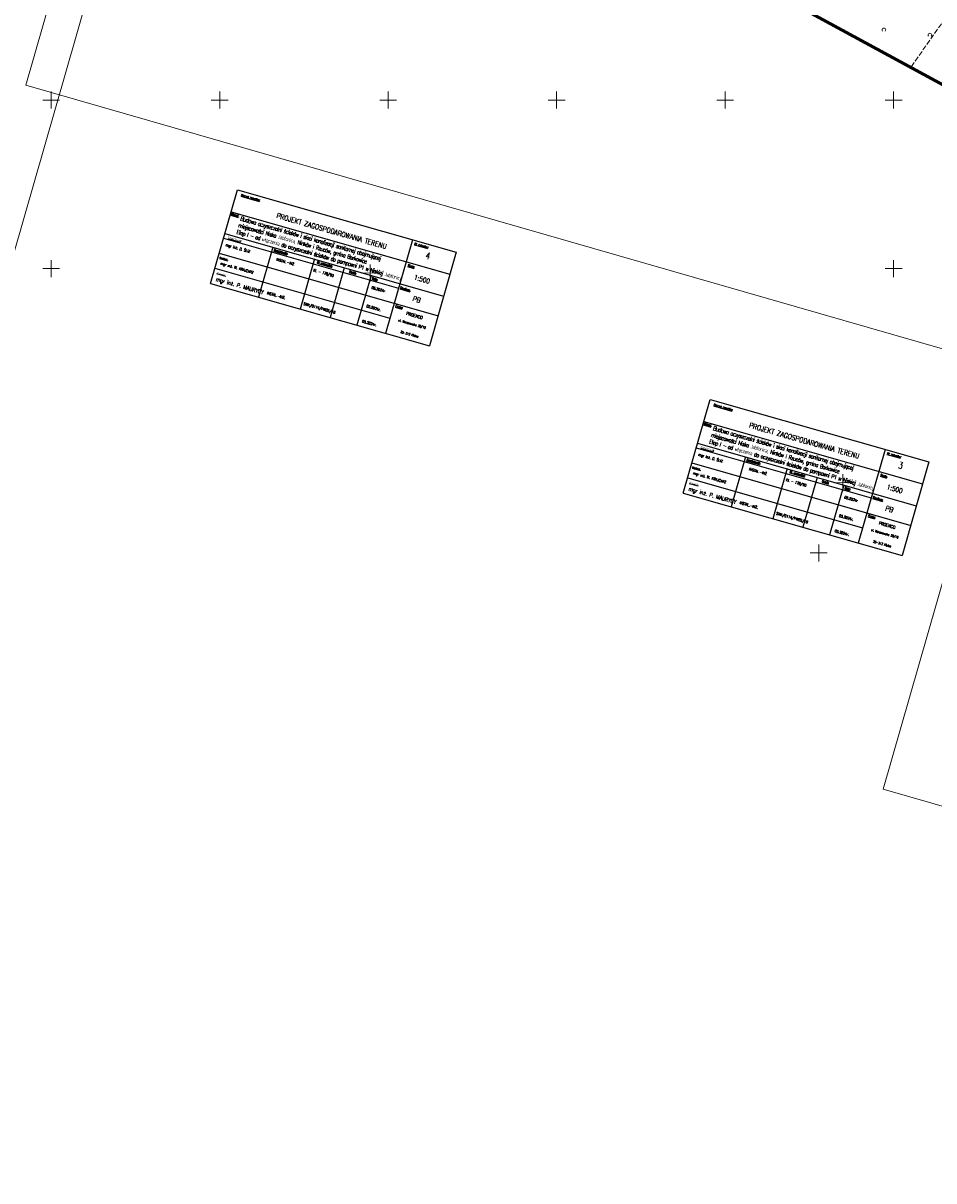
# Model space of a CAD drawing. Header units: metres. Extents: x 7482748 to 7484637, y 5684406 to 5687014.
# Tile 151 of 180: x 7483642 to 7483912, y 5686229 to 5686573. Entities that reach past the tile are written whole.
import ezdxf

# ---------------------------------------------------------------- set-up
doc = ezdxf.new("R2010")
doc.units = ezdxf.units.M
doc.header["$MEASUREMENT"] = 0
doc.linetypes.add('1', pattern=[1.5, 1, -0.5])
doc.linetypes.add('l217_500', pattern=[2, 1.5, -0.5])
for name, color, linetype, lineweight in [('_Kontury', 7, 'Continuous', 0), ('_Podzial_sekcyjny_krzyze', 7, '1', 13), ('_Zakres2', 7, 'Continuous', 0), ('PTTL02_P', 7, 'Continuous', 13), ('RTPW01_P', 7, 'Continuous', 0), ('TABELKI', 7, 'Continuous', 25)]:
    doc.layers.add(name, color=color, linetype=linetype, lineweight=lineweight)
doc.layers.add('_ramki_nieplotowane', color=7, linetype='Continuous', lineweight=0, plot=False)
doc.styles.get("Standard").update_dxf_attribs({"font": 'simplex.shx', "width": 0.75})

# ---------------------------------------------------------------- blocks, each defined once
blk = doc.blocks.new('RTPW01')
at = {"layer": 'RTPW01_P', "linetype": 'Continuous', "lineweight": 0}
h = blk.add_hatch(color=256, dxfattribs=at)
edge = h.paths.add_edge_path()
edge.add_arc((0, 0), 0.045, 0, 360)
blk = doc.blocks.new('PTTL02')
at = {"layer": 'PTTL02_P', "linetype": 'Continuous', "lineweight": 13}
blk.add_arc((0, 0), 0.55, 320.48, 219.52, dxfattribs=at)

msp = doc.modelspace()

# ---------------------------------------------------------------- linework, layer by layer
at = {"layer": '_Kontury', "color": 96, "linetype": 'l217_500', "true_color": 0x008000, "flags": 128}
msp.add_lwpolyline([(7483922.21, 5686584.1), (7483905.12, 5686559.71)], dxfattribs=at)
at = {"layer": '_Podzial_sekcyjny_krzyze', "linetype": 'Continuous'}
for p, q in [((7483650, 5686547.5), (7483650, 5686552.5)), ((7483700, 5686547.5), (7483700, 5686552.5)), ((7483750, 5686547.5), (7483750, 5686552.5)), ((7483800, 5686547.5), (7483800, 5686552.5)), ((7483850, 5686547.5), (7483850, 5686552.5)), ((7483900, 5686547.5), (7483900, 5686552.5)), ((7483647.5, 5686550), (7483652.5, 5686550)), ((7483697.5, 5686550), (7483702.5, 5686550)), ((7483747.5, 5686550), (7483752.5, 5686550)), ((7483797.5, 5686550), (7483802.5, 5686550)), ((7483847.5, 5686550), (7483852.5, 5686550)), ((7483897.5, 5686550), (7483902.5, 5686550)), ((7483650, 5686497.5), (7483650, 5686502.5)), ((7483900, 5686497.5), (7483900, 5686502.5)), ((7483647.5, 5686500), (7483652.5, 5686500)), ((7483744.64965, 5686496.2121), (7483744.64158, 5686501.2121)), ((7483897.5, 5686500), (7483902.5, 5686500)), ((7483742.14562, 5686498.70807), (7483747.14561, 5686498.71614)), ((7483884.93482, 5686434.03136), (7483884.92675, 5686439.03135)), ((7483882.43079, 5686436.52732), (7483887.43078, 5686436.53539)), ((7483877.76943, 5686413.19222), (7483877.76943, 5686418.19222)), ((7483875.26943, 5686415.69222), (7483880.26943, 5686415.69222))]:
    msp.add_line(p, q, dxfattribs=at)
at = {"layer": '_ramki_nieplotowane', "color": 3, "linetype": 'Continuous', "lineweight": 0, "flags": 128}
for points in [[(7483724.51, 5686839.85), (7483642.48, 5686554.39), (7484046.62, 5686438.25), (7484128.65, 5686723.71), (7483724.51, 5686839.85)], [(7483284.2, 5686345.82), (7483569.66, 5686263.79), (7483685.79, 5686667.94), (7483400.34, 5686749.97), (7483284.2, 5686345.82)], [(7483978.95, 5686631.07), (7483896.92, 5686345.61), (7484301.06, 5686229.48), (7484383.09, 5686514.94), (7483978.95, 5686631.07)]]:
    msp.add_lwpolyline(points, close=True, dxfattribs=at)
at = {"layer": '_Zakres2', "color": 250, "linetype": 'Continuous', "lineweight": 53, "flags": 128}
msp.add_lwpolyline([(7483915.91, 5686553.86), (7483745.11, 5686646.52)], dxfattribs=at)
at = {"layer": 'TABELKI'}
for p, q in [((7483697.30833, 5686495.60117), (7483705.23969, 5686523.3851)), ((7483697.30833, 5686495.60117), (7483705.23969, 5686523.3851)), ((7483705.23969, 5686523.3851), (7483770.15828, 5686504.85307)), ((7483703.38496, 5686516.8879), (7483768.30355, 5686498.35587)), ((7483701.53023, 5686510.39069), (7483766.44882, 5686491.85867)), ((7483701.14084, 5686509.02662), (7483753.07491, 5686494.20123)), ((7483715.74665, 5686506.33239), (7483711.52621, 5686491.54245)), ((7483757.17376, 5686508.55971), (7483749.2424, 5686480.77577)), ((7483699.86918, 5686504.57193), (7483764.78777, 5686486.0399)), ((7483728.13215, 5686502.87823), (7483723.89019, 5686488.01296)), ((7483770.15828, 5686504.85307), (7483762.22692, 5686477.06914)), ((7483698.60165, 5686500.11606), (7483750.53572, 5686485.29067)), ((7483736.98473, 5686500.26965), (7483732.76427, 5686485.47971)), ((7483697.30833, 5686495.60117), (7483762.22692, 5686477.06914)), ((7483744.90312, 5686497.92776), (7483740.70416, 5686483.21315)), ((7483837.59351, 5686433.42042), (7483845.52486, 5686461.20435)), ((7483837.59351, 5686433.42042), (7483845.52486, 5686461.20435)), ((7483845.52486, 5686461.20435), (7483910.44345, 5686442.67233)), ((7483843.67014, 5686454.70715), (7483908.58872, 5686436.17512)), ((7483841.81541, 5686448.20995), (7483906.734, 5686429.67792)), ((7483841.42601, 5686446.84587), (7483893.36008, 5686432.02048)), ((7483856.03182, 5686444.15165), (7483851.81138, 5686429.3617)), ((7483897.45893, 5686446.37896), (7483889.52757, 5686418.59503)), ((7483840.15435, 5686442.39118), (7483905.07294, 5686423.85916)), ((7483868.41732, 5686440.69748), (7483864.17537, 5686425.83221)), ((7483910.44345, 5686442.67233), (7483902.51209, 5686414.88839)), ((7483838.88682, 5686437.93531), (7483890.82089, 5686423.10992)), ((7483877.2699, 5686438.08891), (7483873.04944, 5686423.29897)), ((7483885.18829, 5686435.74701), (7483880.98933, 5686421.0324)), ((7483837.59351, 5686433.42042), (7483902.51209, 5686414.88839))]:
    msp.add_line(p, q, dxfattribs=at)

# ---------------------------------------------------------------- block references
at = {"layer": 'PTTL02_P', "linetype": 'Continuous', "lineweight": 13}
for p in [(7483897.12, 5686570.8), (7483910.77, 5686569.25)]:
    msp.add_blockref('PTTL02', p, dxfattribs=at)
at = {"layer": 'RTPW01_P', "linetype": 'Continuous', "lineweight": 0}
msp.add_blockref('RTPW01', (7483760.04358, 5686526.35352), dxfattribs=at)

# ---------------------------------------------------------------- texts
at = {"layer": 'TABELKI', "attachment_point": 1, "rotation": 344.0677764}
for s, insert, char_height, width in [('{\\Fsimplex.shx|c238;\\LNazwa rysunku\\l:}', (7483706.48986, 5686522.23747), 0.63882, 25.6425568), ('{\\Fsimplex.shx|c238;\\LObiekt\\l:}', (7483703.50357, 5686516.55806), 0.63882, 25.6425568), ('{\\Fsimplex.shx|c238;\\LProjektował\\l:}', (7483702.56267, 5686509.63103), 0.58968, 23.6700524), ('{\\Fsimplex.shx|c238;\\LSpecjalność\\l:}', (7483716.18338, 5686505.86662), 0.58968, 23.6700524), ('{\\Fsimplex.shx|c238;\\LNr rysunku\\l:}', (7483757.92243, 5686507.82061), 0.63882, 25.6425568), ('{\\fsimplex.shx|b0|i0|c238|p0;\\LAsystent:}', (7483700.06205, 5686503.54928), 0.4914, 19.7250437), ('{\\Fsimplex.shx|c238;\\LNr uprawnień\\l:}', (7483729.04259, 5686502.29817), 0.58968, 23.6700524), ('{\\fsimplex.shx|b0|i0|c238|p0;\\LSprawdził:}', (7483699.17283, 5686499.08167), 0.4914, 19.7250437), ('{\\Fsimplex.shx|c238;\\LPodpis\\l:}', (7483738.54792, 5686499.45772), 0.54054, 23.6700524), ('{\\Fsimplex.shx|c238;\\LSkala\\l:}', (7483755.93985, 5686501.34001), 0.63882, 25.6425568), ('{\\Fsimplex.shx|c238;\\LData\\l:}', (7483745.30144, 5686497.51474), 0.58968, 23.6700524), ('{\\Fsimplex.shx|c238;\\LStadium\\l:}', (7483753.66485, 5686494.71405), 0.63882, 25.6425568), ('{\\Fsimplex.shx|c238;\\LFirma\\l:}', (7483752.23854, 5686489.33397), 0.63882, 25.6425568), ('{\\Fsimplex.shx|c238;ul. Warszawska 30/10}', (7483753.16065, 5686485.04205), 0.63063, 17.7525393), ('{\\Fsimplex.shx|c238;25-312 Kielce}', (7483753.76701, 5686481.60001), 0.63063, 17.7525393), ('{\\Fsimplex.shx|c238;\\LNazwa rysunku\\l:}', (7483846.77504, 5686460.05672), 0.63882, 25.6425568), ('{\\Fsimplex.shx|c238;\\LObiekt\\l:}', (7483843.78874, 5686454.37731), 0.63882, 25.6425568), ('{\\Fsimplex.shx|c238;\\LProjektował\\l:}', (7483842.84784, 5686447.45028), 0.58968, 23.6700524), ('{\\Fsimplex.shx|c238;\\LNr rysunku\\l:}', (7483898.2076, 5686445.63986), 0.63882, 25.6425568), ('{\\fsimplex.shx|b0|i0|c238|p0;\\LAsystent:}', (7483840.34722, 5686441.36854), 0.4914, 19.7250437), ('{\\Fsimplex.shx|c238;\\LSpecjalność\\l:}', (7483856.46855, 5686443.68587), 0.58968, 23.6700524), ('{\\Fsimplex.shx|c238;\\LNr uprawnień\\l:}', (7483869.32776, 5686440.11742), 0.58968, 23.6700524), ('{\\Fsimplex.shx|c238;\\LPodpis\\l:}', (7483878.83309, 5686437.27697), 0.54054, 23.6700524), ('{\\Fsimplex.shx|c238;\\LSkala\\l:}', (7483896.22502, 5686439.15927), 0.63882, 25.6425568), ('{\\fsimplex.shx|b0|i0|c238|p0;\\LSprawdził:}', (7483839.458, 5686436.90093), 0.4914, 19.7250437), ('{\\Fsimplex.shx|c238;\\LData\\l:}', (7483885.58661, 5686435.33399), 0.58968, 23.6700524), ('{\\Fsimplex.shx|c238;\\LStadium\\l:}', (7483893.95002, 5686432.5333), 0.63882, 25.6425568), ('{\\Fsimplex.shx|c238;\\LFirma\\l:}', (7483892.52371, 5686427.15323), 0.63882, 25.6425568), ('{\\Fsimplex.shx|c238;ul. Warszawska 30/10}', (7483893.44583, 5686422.8613), 0.63063, 17.7525393), ('{\\Fsimplex.shx|c238;25-312 Kielce}', (7483894.05218, 5686419.41926), 0.63063, 17.7525393)]:
    msp.add_mtext(s, dxfattribs=dict(at, insert=insert, char_height=char_height, width=width))
at = {"layer": 'TABELKI', "lineweight": 25, "attachment_point": 1, "rotation": 344.0677764}
for s, insert, char_height, width in [('PROJEKT ZAGOSPODAROWANIA TERENU', (7483717.12044, 5686516.52856), 1.5, 58.9808155), ('\\pt40.947;{\\T0.85;Budo\\H0.92308x;wa oczyszczalni ścieków i sieci kanalizacji sanitarnej obejmującej\\Pmiejscowości Niska Jabłonica, Ninków i Rzuców, gmina Borkowice\\PEtap I - od włączenia do oczyszczalni ścieków do pompowni P1 w Niskiej Jabłonicy}', (7483706.35323, 5686515.56647), 1.3, 96.2118497), ('{\\Fsimplex.shx|c238;\\H0.6622x;mgr inż. D. ŚLIZ}', (7483701.91648, 5686507.45228), 1.1594583, 41.2865709), ('{\\Fsimplex.shx|c238;INSTAL.-INŻ.}', (7483716.98282, 5686503.16055), 0.7678125, 53.6725421), ('4', (7483761.48982, 5686504.957), 2, 35.5050786), ('{\\H0.6622x;mgr inż. W. KRAJCARZ}', (7483700.35288, 5686501.97494), 1.1594583, 41.2865709), ('{\\Fsimplex.shx|c238;KL - 178/90}', (7483727.89759, 5686499.96226), 0.7678125, 53.6725421), ('mgr inż. P. MAURYCY', (7483699.07374, 5686497.49403), 1.1594583, 41.2865709), ('{\\fsimplex.shx|b0|i0|c238|p0;1:500}', (7483757.92075, 5686498.21386), 1.43325, 35.5050786), ('{\\Fsimplex.shx|c238;INSTAL.-INŻ.}', (7483714.14008, 5686493.2023), 0.7678125, 53.6725421), ('05.2024r.', (7483745.22483, 5686494.79635), 0.767813, 53.6725421), ('SWK/0114/PWBS/18', (7483725.05485, 5686490.00402), 0.7678125, 53.6725421), ('05.2024r.', (7483743.66124, 5686489.31901), 0.767813, 53.6725421), ('{\\Fsimplex|c238;PB}', (7483757.54826, 5686491.91183), 1.5, 35.5050786), ('05.2024r.', (7483742.38209, 5686484.8381), 0.767813, 53.6725421), ('PROJEKT ZAGOSPODAROWANIA TERENU', (7483857.40561, 5686454.34781), 1.5, 58.9808155), ('\\pt40.947;{\\T0.85;Budo\\H0.92308x;wa oczyszczalni ścieków i sieci kanalizacji sanitarnej obejmującej\\Pmiejscowości Niska Jabłonica, Ninków i Rzuców, gmina Borkowice\\PEtap I - od włączenia do oczyszczalni ścieków do pompowni P1 w Niskiej Jabłonicy}', (7483846.6384, 5686453.38572), 1.3, 96.2118497), ('{\\Fsimplex.shx|c238;\\H0.6622x;mgr inż. D. ŚLIZ}', (7483842.20165, 5686445.27153), 1.1594583, 41.2865709), ('{\\Fsimplex.shx|c238;INSTAL.-INŻ.}', (7483857.26799, 5686440.9798), 0.7678125, 53.6725421), ('3', (7483901.77499, 5686442.77626), 2, 35.5050786), ('{\\H0.6622x;mgr inż. W. KRAJCARZ}', (7483840.63806, 5686439.79419), 1.1594583, 41.2865709), ('{\\Fsimplex.shx|c238;KL - 178/90}', (7483868.18276, 5686437.78151), 0.7678125, 53.6725421), ('mgr inż. P. MAURYCY', (7483839.35891, 5686435.31329), 1.1594583, 41.2865709), ('{\\fsimplex.shx|b0|i0|c238|p0;1:500}', (7483898.20593, 5686436.03311), 1.43325, 35.5050786), ('{\\Fsimplex.shx|c238;INSTAL.-INŻ.}', (7483854.42525, 5686431.02156), 0.7678125, 53.6725421), ('05.2024r.', (7483885.51, 5686432.6156), 0.767813, 53.6725421), ('SWK/0114/PWBS/18', (7483865.34002, 5686427.82327), 0.7678125, 53.6725421), ('05.2024r.', (7483883.94641, 5686427.13826), 0.767813, 53.6725421), ('{\\Fsimplex|c238;PB}', (7483897.83344, 5686429.73108), 1.5, 35.5050786), ('05.2024r.', (7483882.66726, 5686422.65736), 0.767813, 53.6725421)]:
    msp.add_mtext(s, dxfattribs=dict(at, insert=insert, char_height=char_height, width=width))
at = {"layer": 'TABELKI', "lineweight": 30, "char_height": 0.9009, "width": 35.5050786, "attachment_point": 1, "rotation": 344.0677764}
for insert in [(7483755.54457, 5686487.21095), (7483895.82974, 5686425.0302)]:
    msp.add_mtext('{\\Fsimplex.shx|c238;PROENCO}', dxfattribs=dict(at, insert=insert))

doc.saveas('drawing.dxf')
